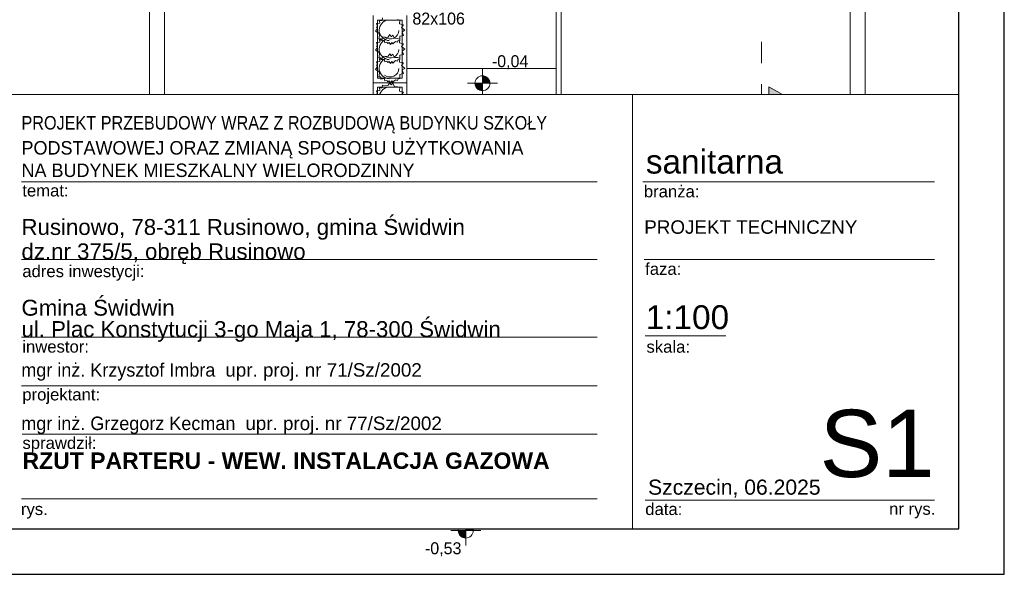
# Model space of a CAD drawing. Extents: x -220425 to -32551, y -64521 to 77206.
# Tile 21 of 59: x -174528 to -161360, y -18591 to -11171. Entities that reach past the tile are written whole.
import ezdxf

# ---------------------------------------------------------------- set-up
doc = ezdxf.new("R2010")
doc.units = 0
doc.header["$MEASUREMENT"] = 0
doc.set_wipeout_variables(frame=1)
doc.linetypes.add('Dashed', pattern=[564.444447, 282.222223, -282.222223])
for name, color, linetype, lineweight in [('#ks', 34, 'Continuous', 30), ('Arch schody_Nr_Pióra__21', 7, 'Continuous', 9), ('ARCH TABELA_Nr_Pióra__1', 7, 'Continuous', 25), ('ARCH TABELA_Nr_Pióra__21', 7, 'Continuous', 9), ('ARCH TABELA_Nr_Pióra__7', 7, 'Continuous', 13), ('INWENT OPISY_Nr_Pióra__21', 7, 'Continuous', 9), ('INWENT OPISY_Nr_Pióra__41', 7, 'Continuous', 15), ('INWENT RZĘDNE_Nr_Pióra__21', 7, 'Continuous', 9)]:
    doc.layers.add(name, color=color, linetype=linetype, lineweight=lineweight)
doc.layers.add('Arch drzwi_Nr_Pióra__4', color=7, linetype='Continuous', lineweight=9, true_color=0x029e21)
doc.layers.add('Arch wyposarzenie_Nr_Pióra__4', color=7, linetype='Continuous', lineweight=9, true_color=0x029e21)
doc.layers.add('Drzwi ArchiCAD', color=7, linetype='Continuous')
doc.styles.add('GENERATED_STYLE_11', font='arialbd.ttf')
doc.styles.add('GENERATED_STYLE_2', font='txt')
doc.styles.add('GENERATED_STYLE_6', font='txt')
doc.styles.add('GENERATED_STYLE_7', font='txt')
doc.styles.add('GENERATED_STYLE_9', font='arial.ttf')

# ---------------------------------------------------------------- blocks, each defined once
blk = doc.blocks.new('A$C382C6C0C')
at = {"layer": '#ks', "color": 7, "lineweight": -3}
for p, q in [((3951.5, -2909), (3951.5, 61)), ((3890.5, -2848), (3890.5, 0)), ((0, -2848), (3890.5, -2848)), ((-248.5, -2909), (3951.5, -2909))]:
    blk.add_line(p, q, dxfattribs=at)
blk = doc.blocks.new('A$C68B6B573')
at = {"layer": 'INWENT RZĘDNE_Nr_Pióra__21', "linetype": 'Continuous'}
for points in [[(28913, -2007), (29013, -2007), (29005, -1969), (28984, -1936), (28951, -1914), (28913, -1907)], [(28913, -2007), (28813, -2007), (28821, -2045), (28842, -2077), (28875, -2099), (28913, -2107)], [(28569, -3206), (28669, -3206), (28661, -3168), (28639, -3135), (28607, -3114), (28569, -3106)], [(28569, -3206), (28469, -3206), (28476, -3244), (28498, -3277), (28530, -3299), (28569, -3306)], [(28689, -7991), (28789, -7991), (28782, -7953), (28760, -7920), (28728, -7898), (28689, -7891)], [(28689, -7991), (28589, -7991), (28597, -8029), (28619, -8062), (28651, -8083), (28689, -8091)]]:
    blk.add_hatch(color=252, dxfattribs=at).paths.add_polyline_path(points, flags=0)
at = {"layer": 'Arch schody_Nr_Pióra__21', "color": 252, "linetype": 'Continuous'}
for p, q in [((24460, -200), (24460, -7650)), ((24660, -200), (24660, -7650)), ((29900, -200), (29900, -2900)), ((29965, -200), (29965, -2900)), ((33830, -500), (33830, -7650)), ((34030, -500), (34030, -7850)), ((27450, -1100), (27450, -2000)), ((27510, -1160), (27510, -1940)), ((27840, -1160), (27510, -1160)), ((27840, -1940), (27840, -1160)), ((27900, -2000), (27900, -1100)), ((29900, -1810), (27900, -1810)), ((27510, -1940), (27840, -1940)), ((27900, -2000), (27450, -2000)), ((27900, -2000), (27450, -2000)), ((27450, -2000), (27450, -2900)), ((27510, -2060), (27510, -2840)), ((27840, -2060), (27510, -2060)), ((27840, -2840), (27840, -2060)), ((27900, -2900), (27900, -2000)), ((29965, -2200), (27900, -2200)), ((28930, -2200), (29965, -2550)), ((28930, -2900), (28930, -2200)), ((29965, -2550), (27900, -2550)), ((27510, -2840), (27840, -2840)), ((27900, -2900), (27450, -2900)), ((27840, -2900), (27840, -7650)), ((29965, -2900), (27900, -2900)), ((27900, -2900), (27900, -7650)), ((29905, -2900), (29905, -4100)), ((29965, -4160), (29965, -2900)), ((29905, -4100), (29400, -4100)), ((29400, -7650), (29400, -4100)), ((29965, -4160), (29460, -4160)), ((29460, -7650), (29460, -4160)), ((20480, -7650), (24460, -7650)), ((24660, -7650), (27900, -7650)), ((27900, -7650), (27900, -7850)), ((29400, -7650), (33830, -7650)), ((29400, -7650), (29400, -7850)), ((20480, -7850), (27900, -7850)), ((29400, -7850), (34030, -7850))]:
    blk.add_line(p, q, dxfattribs=at)
at = {"layer": 'Arch wyposarzenie_Nr_Pióra__4', "color": 252, "linetype": 'Continuous'}
for p, q in [((27535, -1169), (27571, -1168)), ((27540, -1202), (27535, -1169)), ((27571, -1168), (27572, -1162)), ((27572, -1162), (27576, -1132)), ((27777, -1152), (27809, -1160)), ((27809, -1160), (27802, -1211)), ((27484, -1311), (27508, -1272)), ((27529, -1336), (27484, -1311)), ((27495, -1253), (27508, -1245)), ((27508, -1272), (27495, -1253)), ((27496, -1208), (27540, -1202)), ((27508, -1245), (27496, -1208)), ((27802, -1211), (27859, -1225)), ((27859, -1225), (27832, -1259)), ((27832, -1259), (27873, -1298)), ((27873, -1298), (27840, -1317)), ((27525, -1410), (27538, -1361)), ((27554, -1410), (27525, -1410)), ((27538, -1361), (27529, -1336)), ((27540, -1456), (27535, -1423)), ((27535, -1423), (27571, -1423)), ((27553, -1440), (27554, -1410)), ((27597, -1430), (27553, -1440)), ((27571, -1423), (27572, -1416)), ((27572, -1416), (27576, -1387)), ((27576, -1387), (27646, -1393)), ((27609, -1466), (27597, -1430)), ((27646, -1393), (27674, -1354)), ((27674, -1354), (27691, -1383)), ((27691, -1383), (27714, -1363)), ((27714, -1363), (27736, -1405)), ((27750, -1448), (27714, -1481)), ((27736, -1405), (27777, -1406)), ((27777, -1457), (27750, -1448)), ((27777, -1406), (27809, -1415)), ((27787, -1431), (27777, -1457)), ((27810, -1434), (27787, -1431)), ((27809, -1415), (27802, -1466)), ((27856, -1367), (27809, -1377)), ((27809, -1377), (27810, -1434)), ((27840, -1317), (27856, -1367)), ((27484, -1565), (27508, -1526)), ((27529, -1591), (27484, -1565)), ((27495, -1508), (27508, -1500)), ((27508, -1526), (27495, -1508)), ((27496, -1462), (27540, -1456)), ((27508, -1500), (27496, -1462)), ((27636, -1458), (27609, -1466)), ((27647, -1475), (27636, -1458)), ((27667, -1463), (27647, -1475)), ((27683, -1489), (27667, -1463)), ((27701, -1463), (27683, -1489)), ((27714, -1481), (27701, -1463)), ((27802, -1466), (27859, -1479)), ((27859, -1479), (27832, -1514)), ((27832, -1514), (27873, -1552)), ((27873, -1552), (27840, -1571)), ((27840, -1571), (27856, -1621)), ((27525, -1664), (27538, -1615)), ((27554, -1665), (27525, -1664)), ((27538, -1615), (27529, -1591)), ((27535, -1679), (27571, -1679)), ((27540, -1713), (27535, -1679)), ((27553, -1694), (27554, -1665)), ((27597, -1685), (27553, -1694)), ((27571, -1679), (27572, -1672)), ((27572, -1672), (27576, -1643)), ((27576, -1643), (27646, -1649)), ((27609, -1720), (27597, -1685)), ((27646, -1649), (27674, -1611)), ((27674, -1611), (27691, -1639)), ((27691, -1639), (27714, -1619)), ((27714, -1619), (27736, -1661)), ((27750, -1702), (27714, -1736)), ((27736, -1661), (27777, -1662)), ((27777, -1712), (27750, -1702)), ((27777, -1662), (27809, -1671)), ((27787, -1685), (27777, -1712)), ((27810, -1688), (27787, -1685)), ((27809, -1671), (27802, -1722)), ((27856, -1621), (27809, -1632)), ((27809, -1632), (27810, -1688)), ((27484, -1822), (27508, -1782)), ((27529, -1847), (27484, -1822)), ((27495, -1764), (27508, -1756)), ((27508, -1782), (27495, -1764)), ((27496, -1719), (27540, -1713)), ((27508, -1756), (27496, -1719)), ((27636, -1712), (27609, -1720)), ((27647, -1730), (27636, -1712)), ((27667, -1717), (27647, -1730)), ((27683, -1744), (27667, -1717)), ((27701, -1717), (27683, -1744)), ((27714, -1736), (27701, -1717)), ((27802, -1722), (27859, -1735)), ((27859, -1735), (27832, -1770)), ((27832, -1770), (27873, -1808)), ((27873, -1808), (27840, -1827)), ((27840, -1827), (27856, -1877)), ((27525, -1920), (27538, -1871)), ((27554, -1921), (27525, -1920)), ((27538, -1871), (27529, -1847)), ((27553, -1951), (27554, -1921)), ((27597, -1941), (27553, -1951)), ((27609, -1976), (27597, -1941)), ((27636, -1968), (27609, -1976)), ((27647, -1986), (27636, -1968)), ((27667, -1973), (27647, -1986)), ((27683, -2000), (27667, -1973)), ((27701, -1973), (27683, -2000)), ((27714, -1992), (27701, -1973)), ((27750, -1959), (27714, -1992)), ((27777, -1968), (27750, -1959)), ((27787, -1941), (27777, -1968)), ((27810, -1944), (27787, -1941)), ((27856, -1877), (27809, -1888)), ((27809, -1888), (27810, -1944)), ((27496, -2108), (27540, -2102)), ((27535, -2069), (27571, -2068)), ((27540, -2102), (27535, -2069)), ((27571, -2068), (27572, -2062)), ((27572, -2062), (27576, -2032)), ((27576, -2032), (27646, -2038)), ((27646, -2038), (27674, -2000)), ((27674, -2000), (27691, -2028)), ((27691, -2028), (27714, -2009)), ((27714, -2009), (27736, -2050)), ((27736, -2050), (27777, -2052)), ((27777, -2052), (27809, -2060)), ((27809, -2060), (27802, -2111)), ((27484, -2211), (27508, -2172)), ((27529, -2236), (27484, -2211)), ((27495, -2153), (27508, -2145)), ((27508, -2172), (27495, -2153)), ((27508, -2145), (27496, -2108)), ((27538, -2261), (27529, -2236)), ((27802, -2111), (27859, -2125)), ((27859, -2125), (27832, -2159)), ((27832, -2159), (27873, -2198)), ((27873, -2198), (27840, -2217)), ((27840, -2217), (27856, -2267)), ((27496, -2362), (27540, -2356)), ((27508, -2400), (27496, -2362)), ((27525, -2310), (27538, -2261)), ((27554, -2310), (27525, -2310)), ((27540, -2356), (27535, -2323)), ((27535, -2323), (27571, -2323)), ((27553, -2340), (27554, -2310)), ((27597, -2330), (27553, -2340)), ((27571, -2323), (27572, -2316)), ((27572, -2316), (27576, -2287)), ((27576, -2287), (27646, -2293)), ((27609, -2366), (27597, -2330)), ((27636, -2358), (27609, -2366)), ((27647, -2375), (27636, -2358)), ((27646, -2293), (27674, -2254)), ((27667, -2363), (27647, -2375)), ((27683, -2389), (27667, -2363)), ((27674, -2254), (27691, -2283)), ((27701, -2363), (27683, -2389)), ((27691, -2283), (27714, -2263)), ((27714, -2381), (27701, -2363)), ((27714, -2263), (27736, -2305)), ((27750, -2348), (27714, -2381)), ((27736, -2305), (27777, -2306)), ((27777, -2357), (27750, -2348)), ((27777, -2306), (27809, -2315)), ((27787, -2331), (27777, -2357)), ((27810, -2334), (27787, -2331)), ((27809, -2315), (27802, -2366)), ((27802, -2366), (27859, -2379)), ((27856, -2267), (27809, -2277)), ((27809, -2277), (27810, -2334)), ((27484, -2465), (27508, -2426)), ((27529, -2491), (27484, -2465)), ((27495, -2408), (27508, -2400)), ((27508, -2426), (27495, -2408)), ((27538, -2515), (27529, -2491)), ((27859, -2379), (27832, -2414)), ((27832, -2414), (27873, -2452)), ((27873, -2452), (27840, -2471)), ((27840, -2471), (27856, -2521)), ((27496, -2619), (27540, -2613)), ((27508, -2656), (27496, -2619)), ((27525, -2564), (27538, -2515)), ((27554, -2565), (27525, -2564)), ((27535, -2579), (27571, -2579)), ((27540, -2613), (27535, -2579)), ((27553, -2594), (27554, -2565)), ((27597, -2585), (27553, -2594)), ((27571, -2579), (27572, -2572)), ((27572, -2572), (27576, -2543)), ((27576, -2543), (27646, -2549)), ((27609, -2620), (27597, -2585)), ((27636, -2612), (27609, -2620)), ((27647, -2630), (27636, -2612)), ((27646, -2549), (27674, -2511)), ((27667, -2617), (27647, -2630)), ((27683, -2644), (27667, -2617)), ((27674, -2511), (27691, -2539)), ((27701, -2617), (27683, -2644)), ((27691, -2539), (27714, -2519)), ((27714, -2636), (27701, -2617)), ((27714, -2519), (27736, -2561)), ((27750, -2602), (27714, -2636)), ((27736, -2561), (27777, -2562)), ((27777, -2612), (27750, -2602)), ((27777, -2562), (27809, -2571)), ((27787, -2585), (27777, -2612)), ((27810, -2588), (27787, -2585)), ((27809, -2571), (27802, -2622)), ((27802, -2622), (27859, -2635)), ((27856, -2521), (27809, -2532)), ((27809, -2532), (27810, -2588)), ((27484, -2722), (27508, -2682)), ((27529, -2747), (27484, -2722)), ((27495, -2664), (27508, -2656)), ((27508, -2682), (27495, -2664)), ((27538, -2771), (27529, -2747)), ((27859, -2635), (27832, -2670)), ((27832, -2670), (27873, -2708)), ((27873, -2708), (27840, -2727)), ((27840, -2727), (27856, -2777)), ((27525, -2820), (27538, -2771)), ((27554, -2821), (27525, -2820)), ((27553, -2851), (27554, -2821)), ((27597, -2841), (27553, -2851)), ((27609, -2876), (27597, -2841)), ((27636, -2868), (27609, -2876)), ((27647, -2886), (27636, -2868)), ((27667, -2873), (27647, -2886)), ((27683, -2900), (27667, -2873)), ((27701, -2873), (27683, -2900)), ((27714, -2892), (27701, -2873)), ((27750, -2859), (27714, -2892)), ((27777, -2868), (27750, -2859)), ((27787, -2841), (27777, -2868)), ((27810, -2844), (27787, -2841)), ((27856, -2777), (27809, -2788)), ((27809, -2788), (27810, -2844))]:
    blk.add_line(p, q, dxfattribs=at)
for centre, major_axis, start_param, end_param in [((27675, -1296), (143, 0), 1.927535, 4.652962), ((27675, -1296), (119, 0), 4.078423, 6.243896), ((27675, -1550), (143, 0), 1.927535, 4.652962), ((27675, -1550), (119, 0), 4.078423, 6.243896), ((27675, -1806), (143, 0), 1.927535, 4.652962), ((27675, -1806), (119, 0), 4.078423, 6.243896), ((27675, -2196), (143, 0), 1.927535, 4.652962), ((27675, -2196), (119, 0), 4.078423, 6.243896), ((27675, -2450), (143, 0), 1.927535, 4.652962), ((27675, -2450), (119, 0), 4.078423, 6.243896), ((27675, -2706), (143, 0), 1.927535, 4.652962), ((27675, -2706), (119, 0), 4.078423, 6.243896)]:
    blk.add_ellipse(centre, major_axis=major_axis, ratio=0.982005, start_param=start_param, end_param=end_param, dxfattribs=at)
at = {"layer": 'INWENT OPISY_Nr_Pióra__21', "color": 252, "linetype": 'Continuous'}
blk.add_solid([(32745, -2556), (32745, -2056), (33181, -2300)], dxfattribs=at)
at = {"layer": 'INWENT OPISY_Nr_Pióra__41', "color": 252, "linetype": 'Dashed'}
blk.add_line((32645, -2300), (32645, -1200), dxfattribs=at)
at = {"layer": 'INWENT OPISY_Nr_Pióra__41', "color": 252, "linetype": 'Continuous'}
for p, q in [((32745, -2056), (32745, -2556)), ((32745, -2056), (33181, -2300)), ((33181, -2300), (32745, -2556))]:
    blk.add_line(p, q, dxfattribs=at)
at = {"layer": 'INWENT RZĘDNE_Nr_Pióra__21', "color": 252, "linetype": 'Continuous'}
for p, q in [((28913, -2207), (28913, -1807)), ((28713, -2007), (29113, -2007)), ((28569, -3406), (28569, -3006)), ((28369, -3206), (28769, -3206)), ((28689, -8191), (28689, -7791)), ((28489, -7991), (28889, -7991))]:
    blk.add_line(p, q, dxfattribs=at)
for centre in [(28913, -2007), (28569, -3206), (28689, -7991)]:
    blk.add_circle(centre, 100, dxfattribs=at)
at = {"layer": 'Arch drzwi_Nr_Pióra__4', "color": 252, "linetype": 'Continuous', "style": 'GENERATED_STYLE_6'}
blk.add_text('82x106', height=160, dxfattribs=at).set_placement((27976, -1221))
at = {"layer": 'INWENT OPISY_Nr_Pióra__21', "color": 252, "linetype": 'Continuous', "style": 'GENERATED_STYLE_6'}
blk.add_text('B', height=380, rotation=270, dxfattribs=at).set_placement((32772, -2718))
at = {"layer": 'INWENT RZĘDNE_Nr_Pióra__21', "color": 252, "char_height": 160, "attachment_point": 7, "style": 'GENERATED_STYLE_2'}
for s, insert in [('{-0,04}', (29039, -1821)), ('{-0,49}', (28694, -3611)), ('{-0,53}', (28144, -8337))]:
    blk.add_mtext(s, dxfattribs=dict(at, insert=insert))

msp = doc.modelspace()

# ---------------------------------------------------------------- block references
at = {"layer": 'Drzwi ArchiCAD'}
msp.add_blockref('A$C68B6B573', (-197252.38, -10015.148), dxfattribs=at)

# ---------------------------------------------------------------- next in the draw order: wipeouts: each hides what was drawn before it
msp.add_wipeout([(-179470.297, -12169.946), (-161970.297, -12169.946), (-161970.297, -17981.116), (-179470.297, -17981.116)]).dxf.layer = 'Drzwi ArchiCAD'

# ---------------------------------------------------------------- next in the draw order: linework, layer by layer
at = {"layer": 'ARCH TABELA_Nr_Pióra__21', "linetype": 'Continuous'}
for p, q in [((-179470.297, -12169.946), (-161970.297, -12169.946)), ((-166331.999, -12169.946), (-166331.999, -17981.116)), ((-161970.297, -12169.946), (-161970.297, -17981.116)), ((-174504.446, -13339.946), (-166804.64, -13339.946)), ((-166192.68, -13339.946), (-162293.333, -13339.946)), ((-174504.446, -14379.946), (-166804.64, -14379.946)), ((-166175.233, -14379.946), (-162293.333, -14379.946)), ((-166163.425, -15402.606), (-165083.797, -15402.606)), ((-174504.446, -15419.946), (-166804.64, -15419.946)), ((-174504.446, -16068.514), (-166804.64, -16068.514)), ((-174493.754, -16717.082), (-166804.64, -16717.082)), ((-174504.446, -17581.116), (-166804.64, -17581.116)), ((-166163.425, -17598.709), (-163881.636, -17598.709)), ((-163881.636, -17598.709), (-162293.333, -17598.709)), ((-161970.297, -17981.116), (-174576.68, -17981.116))]:
    msp.add_line(p, q, dxfattribs=at)

# ---------------------------------------------------------------- next in the draw order: block references
at = {"layer": '#ks', "color": 1, "lineweight": 35, "xscale": 10, "yscale": 10, "zscale": 10}
msp.add_blockref('A$C382C6C0C', (-200875.213, 10498.884), dxfattribs=at)

# ---------------------------------------------------------------- next in the draw order: texts
at = {"layer": 'ARCH TABELA_Nr_Pióra__1', "color": 7, "linetype": 'Continuous', "style": 'GENERATED_STYLE_7', "width": 0.9}
msp.add_text('PROJEKT PRZEBUDOWY WRAZ Z ROZBUDOWĄ BUDYNKU SZKOŁY', height=180, dxfattribs=at).set_placement((-174504.446, -12640.228))
at = {"layer": 'ARCH TABELA_Nr_Pióra__1', "color": 7, "linetype": 'Continuous', "style": 'GENERATED_STYLE_7'}
for s, p in [('PODSTAWOWEJ ORAZ ZMIANĄ SPOSOBU UŻYTKOWANIA', (-174504.446, -12975.079)), ('NA BUDYNEK MIESZKALNY WIELORODZINNY', (-174504.446, -13275.709))]:
    msp.add_text(s, height=180, dxfattribs=at).set_placement(p)
at = {"layer": 'ARCH TABELA_Nr_Pióra__1', "linetype": 'Continuous', "insert": (-174490.669, -16960.818), "char_height": 220, "attachment_point": 1, "style": 'GENERATED_STYLE_11'}
msp.add_mtext('RZUT PARTERU - WEW. INSTALACJA GAZOWA', dxfattribs=at)
at = {"layer": 'ARCH TABELA_Nr_Pióra__21', "linetype": 'Continuous', "insert": (-174504.446, -15481.223), "char_height": 212.76596, "attachment_point": 7, "line_spacing_factor": 0.807442, "style": 'GENERATED_STYLE_9'}
msp.add_mtext('{Gmina Świdwin\\Pul. Plac Konstytucji 3-go Maja 1, 78-300 Świdwin}', dxfattribs=at)
at = {"layer": 'ARCH TABELA_Nr_Pióra__7', "linetype": 'Continuous', "style": 'GENERATED_STYLE_9'}
for s, insert, char_height, attachment_point in [('sanitarna', (-166154.01, -12910.269), 319.1596, 1), ('{temat:}', (-174493.754, -13376.421), 159.5798, 1), ('{branża:}', (-166180.872, -13388.692), 159.5798, 1), ('{adres inwestycji:}', (-174493.754, -14456.079), 159.57979, 1), ('{faza:}', (-166163.425, -14424.989), 159.5798, 1), ('{1:100}', (-166156.117, -14991.36), 319.1596, 1), ('{inwestor:}', (-174493.754, -15464.989), 159.57971, 1), ('{skala:}', (-166145.765, -15466.892), 159.5798, 1), ('{projektant:}', (-174493.754, -16104.989), 159.57979, 1), ('S1', (-162293.333, -16390.133), 900, 3), ('{sprawdził:}', (-174491.616, -16753.557), 159.57979, 1), ('Szczecin, 06.2025', (-166124.755, -17323.772), 202.12755, 1), ('{data:}', (-166162.042, -17638.266), 159.5798, 1), ('{rys.}', (-174511.68, -17638.266), 159.5798, 1), ('{nr rys.}', (-162901.274, -17635.185), 159.5798, 1)]:
    msp.add_mtext(s, dxfattribs=dict(at, insert=insert, char_height=char_height, attachment_point=attachment_point))
for s, insert, char_height, attachment_point, line_spacing_factor in [('{Rusinowo, 78-311 Rusinowo, gmina Świdwin \\Pdz.nr 375/5, obręb Rusinowo}', (-174504.446, -14441.223), 212.76596, 7, 0.918867), ('PROJEKT TECHNICZNY', (-166175.233, -13855.374), 180, 1, 0.923713)]:
    msp.add_mtext(s, dxfattribs=dict(at, insert=insert, char_height=char_height, attachment_point=attachment_point, line_spacing_factor=line_spacing_factor))
at = {"layer": 'ARCH TABELA_Nr_Pióra__7', "color": 0, "linetype": 'Continuous', "char_height": 180, "attachment_point": 1, "style": 'GENERATED_STYLE_7'}
for s, insert, width in [('mgr inż. Krzysztof Imbra  \\fArial|b0|i0|c238;upr. proj. nr 71/Sz/2002', (-174506.68, -15766.62), 7590.74662), ('mgr inż. Grzegorz Kecman  \\fArial|b0|i0|c238;upr. proj. nr 77/Sz/2002', (-174506.68, -16480.952), 7371.60071)]:
    msp.add_mtext(s, dxfattribs=dict(at, insert=insert, width=width))

doc.saveas('drawing.dxf')
